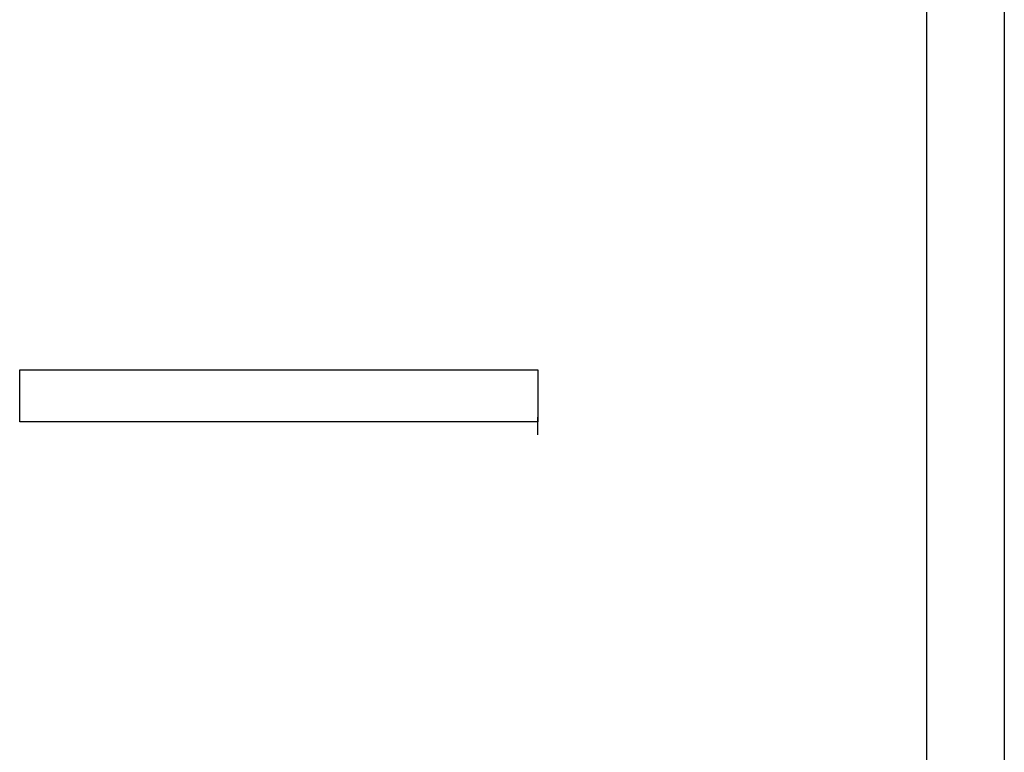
# Model space of a CAD drawing. Header units: millimetres. Extents: x -2637 to -1637, y 678 to 1678.
# Tile 193 of 256: x -1947.24 to -1943.44, y 1051.77 to 1054.6. Entities that reach past the tile are written whole.
import ezdxf

# ---------------------------------------------------------------- set-up
doc = ezdxf.new("R2010")
doc.units = ezdxf.units.MM
doc.layers.add('Make2D$B.SHOW mini', color=7, linetype='Continuous', true_color=0x000000)

msp = doc.modelspace()

# ---------------------------------------------------------------- linework, layer by layer
at = {"layer": 'Make2D$B.SHOW mini', "color": 18, "lineweight": -3, "true_color": 0x000000}
for points in [[(-1943.7431, 1075.5219), (-1943.7431, 1075.5214), (-1943.7431, 1015.6235)], [(-1943.4431, 1075.5182), (-1943.4431, 1024.9126)], [(-1947.2431, 1053.0459), (-1947.2431, 1053.246)], [(-1947.2431, 1053.246), (-1945.2431, 1053.246)], [(-1945.2431, 1053.246), (-1945.2431, 1053.0459)], [(-1945.2431, 1052.9958), (-1945.2431, 1053.0631)], [(-1945.2431, 1053.0459), (-1947.2431, 1053.0459)]]:
    msp.add_lwpolyline(points, dxfattribs=at)

doc.saveas('drawing.dxf')
